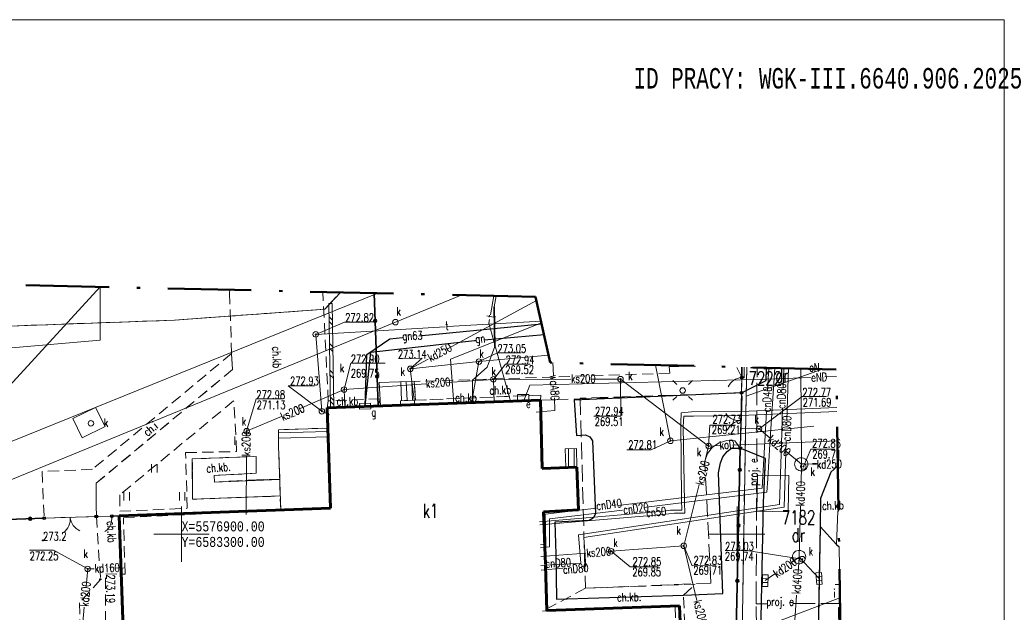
# Model space of a CAD drawing. Extents: x -581985 to 6583376, y 901253 to 5576946.
# Tile 5 of 5: x 6583285 to 6583374, y 5576893 to 5576946. Entities that reach past the tile are written whole.
import ezdxf
from ezdxf.enums import TextEntityAlignment as Align

# ---------------------------------------------------------------- set-up
doc = ezdxf.new("R2010")
doc.units = 0
doc.header["$MEASUREMENT"] = 0
for name, pattern in [('1.0_0.5', [1.5, 1, -0.5]), ('1.5_0.5', [2, 1.5, -0.5]), ('219-500', [0]), ('KLAS500', [2, 1.5, -0.5]), ('MZ2.0_0.5', [2.5, 2, -0.5]), ('ZAKRES500', [12.8, 7.5, -2.5, 0.3, -2.5])]:
    doc.linetypes.add(name, pattern=pattern)
for name, color, linetype, lineweight in [('BUD OGNIOODP', 7, 'Continuous', 0), ('CO PRZEW.', 7, 'Continuous', 0), ('DROGI', 7, 'Continuous', 0), ('ENN PRZEWÓD', 7, 'Continuous', 0), ('G OPISY', 7, 'Continuous', 0), ('G PRZEW.', 7, 'Continuous', 0), ('GRANICE DZIA£EK', 7, 'Continuous', 0), ('GRANICE PODZIA£U', 7, 'Continuous', 0), ('JEZDNIA', 7, 'Continuous', 0), ('JEZDNIA-ATR17', 7, 'Continuous', 0), ('K PRZEW.', 7, 'Continuous', 0), ('LATARNIA', 7, 'Continuous', 0), ('MOSTY', 7, 'Continuous', 0), ('MUR OPOROWY', 7, 'Continuous', 0), ('OBSZAR UTWARDZONY-ATR17', 7, 'Continuous', 0), ('OGRODZENIA', 7, 'Continuous', 0), ('OPIS U¯YTKÓW', 7, 'Continuous', 0), ('PIKIETA', 7, 'Continuous', 0), ('RAMKA SEK.', 7, 'Continuous', 0), ('SZKIC PODST.', 7, 'Continuous', 0), ('T PRZEW.', 7, 'Continuous', 0), ('W ELEM.', 7, 'Continuous', 0), ('W PRZEW.', 7, 'Continuous', 0), ('ZIELEÑ', 7, 'Continuous', 0)]:
    doc.layers.add(name, color=color, linetype=linetype, lineweight=lineweight)
doc.styles.add('MONOTXT', font='MONOTXT')
doc.styles.add('ROMANC', font='ROMANC')

# ---------------------------------------------------------------- blocks, each defined once
blk = doc.blocks.new('US150')
at = {"layer": 'T PRZEW.', "color": 7, "linetype": 'Continuous', "lineweight": 0}
blk.add_circle((0, 0), 0.25, dxfattribs=at)
blk = doc.blocks.new('PW010')
at = {"layer": 'T PRZEW.', "linetype": 'Continuous', "lineweight": 0}
h = blk.add_hatch(color=42, dxfattribs=at)
edge = h.paths.add_edge_path()
edge.add_arc((0, 0), 0.045, 0, 360)
at = {"layer": 'T PRZEW.', "color": 42, "linetype": 'Continuous', "lineweight": 0}
blk.add_arc((0, 0), 0.045, 0, 359.99943, dxfattribs=at)
blk = doc.blocks.new('US220')
at = {"layer": 'K PRZEW.', "color": 7, "linetype": 'Continuous', "lineweight": 0}
blk.add_circle((0, 0), 0.25, dxfattribs=at)
blk = doc.blocks.new('SM010')
at = {"layer": 'ENN PRZEWÓD', "color": 7, "linetype": 'Continuous', "lineweight": 0}
for p, q in [((-0.53, 0.531), (-0.883, 0.884)), ((0.531, 0.531), (0.884, 0.884)), ((-0.53, -0.53), (-0.883, -0.883)), ((0.531, -0.53), (0.884, -0.883))]:
    blk.add_line(p, q, dxfattribs=at)
blk.add_circle((0, 0), 0.25, dxfattribs=at)
blk = doc.blocks.new('US050')
at = {"layer": 'K PRZEW.', "color": 17, "linetype": 'Continuous', "lineweight": 0}
for p, q in [((-0.525, -0.25), (-0.525, 0.25)), ((-0.525, 0.25), (-0.175, 0.25)), ((-0.175, -0.25), (-0.175, 0.25)), ((-0.175, 0.25), (0.175, 0.25)), ((0.175, -0.25), (0.175, 0.25)), ((0.175, 0.25), (0.525, 0.25)), ((0.525, -0.25), (0.525, 0.25)), ((-0.525, -0.25), (-0.175, -0.25)), ((-0.175, -0.25), (0.175, -0.25)), ((0.175, -0.25), (0.525, -0.25))]:
    blk.add_line(p, q, dxfattribs=at)
blk = doc.blocks.new('US200')
at = {"layer": 'G PRZEW.', "color": 54, "linetype": 'Continuous', "lineweight": 0}
for p, q in [((-0.5, -0.25), (-0.5, 0.25)), ((-0.5, 0.25), (0.5, 0.25)), ((0.5, -0.25), (0.5, 0.25)), ((-0.5, -0.25), (0.5, -0.25))]:
    blk.add_line(p, q, dxfattribs=at)
blk = doc.blocks.new('US180')
at = {"layer": 'ENN PRZEWÓD', "color": 1, "linetype": 'Continuous', "lineweight": 0}
for p, q in [((-0.5, -0.25), (-0.5, 0.25)), ((-0.5, 0.25), (0.5, 0.25)), ((0.5, -0.25), (0.5, 0.25)), ((-0.5, -0.25), (0.5, -0.25))]:
    blk.add_line(p, q, dxfattribs=at)

msp = doc.modelspace()

# ---------------------------------------------------------------- linework, layer by layer
at = {"layer": 'BUD OGNIOODP', "color": 7, "linetype": 'Continuous', "lineweight": 60}
for p, q in [((6583313.1, 5576911.38), (6583332.3, 5576912.07)), ((6583332.3, 5576912.07), (6583332.46, 5576905.91)), ((6583313.4, 5576902.34), (6583313.1, 5576911.38)), ((6583332.46, 5576905.91), (6583335.59, 5576906.02)), ((6583335.59, 5576906.02), (6583335.74, 5576902.18)), ((6583294.38, 5576901.64), (6583313.4, 5576902.34)), ((6583335.74, 5576902.18), (6583332.59, 5576902.01)), ((6583332.59, 5576902.01), (6583332.744755, 5576897.276627)), ((6583295.3, 5576876.37), (6583294.38, 5576901.64)), ((6583332.747722, 5576897.185872), (6583332.88, 5576893.14)), ((6583332.88, 5576893.14), (6583344.82, 5576893.54)), ((6583344.82, 5576893.54), (6583345.72, 5576868.42))]:
    msp.add_line(p, q, dxfattribs=at)
at = {"layer": 'CO PRZEW.', "color": 215, "linetype": 'Continuous', "lineweight": 0}
for p, q in [((6583354.22, 5576914.951858), (6583354.161458, 5576913.139223)), ((6583352.637209, 5576911.01058), (6583352.26, 5576904.13)), ((6583354.429533, 5576908.382104), (6583354.24, 5576902.44)), ((6583352.757756, 5576904.972442), (6583352.68, 5576903.77)), ((6583339.282048, 5576902.574241), (6583352.26, 5576904.13)), ((6583341.606368, 5576902.410577), (6583352.68, 5576903.77)), ((6583334.308432, 5576896.93354), (6583332.37, 5576896.77))]:
    msp.add_line(p, q, dxfattribs=at)
for points in [[(6583352.85307, 5576914.984252), (6583352.8, 5576913.98), (6583352.741959, 5576912.921299)], [(6583353.387419, 5576914.971589), (6583352.96, 5576908.1), (6583352.757756, 5576904.972442)], [(6583354.639094, 5576914.941926), (6583354.61, 5576914.04), (6583354.48912, 5576910.250255)], [(6583358.984475, 5576911.398105), (6583350.36, 5576911.05), (6583345.9, 5576911.02), (6583344.98, 5576910.92), (6583344.93, 5576909.99), (6583345.01, 5576903.13), (6583345.03, 5576902.16), (6583344.01, 5576902.15), (6583343.4, 5576902.07), (6583332.23, 5576901.12)], [(6583332.24, 5576900.83), (6583343.36, 5576901.76), (6583344.36, 5576901.88), (6583345.3, 5576901.88), (6583345.27, 5576902.86), (6583345.16, 5576909.7), (6583345.22, 5576910.62), (6583346.09, 5576910.64), (6583350.34, 5576910.68), (6583358.990015, 5576911.047054)], [(6583354.103269, 5576911.337522), (6583354, 5576908.14), (6583353.83, 5576902.66)], [(6583332.3, 5576899.03), (6583332.78, 5576899.11), (6583332.74, 5576901.79), (6583337.345419, 5576902.342084)], [(6583332.3, 5576898.78), (6583333.12, 5576898.87), (6583333.13, 5576901.37), (6583339.684821, 5576902.174684)], [(6583353.83, 5576902.66), (6583335.74, 5576899.95), (6583335.94, 5576897.4), (6583332.35, 5576897.19)], [(6583354.24, 5576902.44), (6583336.2, 5576899.7), (6583336.4, 5576897.11), (6583336.096709, 5576897.084412)]]:
    msp.add_lwpolyline(points, dxfattribs=at)
at = {"layer": 'CO PRZEW.', "color": 7, "linetype": 'Continuous', "lineweight": 0}
msp.add_lwpolyline([(6583351.79, 5576902.07), (6583351.85, 5576905.32), (6583354.66, 5576905.27), (6583354.61, 5576902.02)], close=True, dxfattribs=at)
at = {"layer": 'DROGI', "color": 7, "linetype": 'Continuous', "lineweight": 25}
for p, q in [((6583352.62, 5576913.83), (6583352.641618, 5576914.989263)), ((6583350.4, 5576912.72), (6583352.62, 5576913.83)), ((6583352.57, 5576906.81), (6583350.29, 5576907.74)), ((6583352.37, 5576902.84), (6583352.57, 5576906.81)), ((6583358.44, 5576905.58), (6583357.51, 5576903.21)), ((6583359.067176, 5576906.157224), (6583358.44, 5576905.58)), ((6583351.4, 5576854.31), (6583352.37, 5576902.84)), ((6583357.51, 5576903.21), (6583357.49, 5576900.68)), ((6583357.49, 5576900.68), (6583357.14, 5576883.54))]:
    msp.add_line(p, q, dxfattribs=at)
for points in [[(6583350.4, 5576912.72), (6583335.34, 5576912.06), (6583335.54, 5576908.89), (6583336.36, 5576908.95), (6583336.75, 5576908.78), (6583336.98, 5576908.41), (6583337.25, 5576901.84), (6583337.06, 5576901.45), (6583336.68, 5576901.22), (6583333.61, 5576901.07), (6583333.68, 5576898.2), (6583333.76, 5576894.14), (6583345.18, 5576894.52), (6583348.72, 5576894.66), (6583348.33, 5576905.53), (6583348.52, 5576906.41), (6583348.72, 5576906.97), (6583349.1, 5576907.43), (6583349.5, 5576907.75), (6583350.29, 5576907.74)], [(6583357.49, 5576900.68), (6583358.96, 5576899.07), (6583359.182453, 5576898.851866)]]:
    msp.add_lwpolyline(points, dxfattribs=at)
at = {"layer": 'ENN PRZEWÓD', "color": 1, "linetype": 'Continuous', "lineweight": 0}
for p, q in [((6583292.664473, 5576922.269853), (6583292.67, 5576917.48)), ((6583292.67, 5576917.48), (6583292.664473, 5576922.269853)), ((6583292.67, 5576917.48), (6583284.35, 5576916.76)), ((6583284.35, 5576916.76), (6583292.67, 5576917.48)), ((6583357.911301, 5576914.160278), (6583358.940299, 5576914.197635)), ((6583359.235704, 5576895.477265), (6583358.82, 5576895.48))]:
    msp.add_line(p, q, dxfattribs=at)
at = {"layer": 'ENN PRZEWÓD', "color": 1, "linetype": 'Continuous', "lineweight": 35}
msp.add_line((6583351.25, 5576914.99), (6583352.330513, 5576914.996636), dxfattribs=at)
at = {"layer": 'ENN PRZEWÓD', "color": 1, "linetype": 'MZ2.0_0.5', "lineweight": 0}
for p, q in [((6583351.767252, 5576906.629196), (6583351.797973, 5576915.009256)), ((6583351.72, 5576893.74), (6583352.783189, 5576893.742881)), ((6583355.029088, 5576893.748968), (6583359.262795, 5576893.760441))]:
    msp.add_line(p, q, dxfattribs=at)
at = {"layer": 'ENN PRZEWÓD', "color": 1, "linetype": 'Continuous', "lineweight": 0}
for points in [[(6583351.250982, 5576915.022219), (6583351.25, 5576914.99), (6583352.330513, 5576914.996636)], [(6583330.78, 5576911.94), (6583331.35, 5576913.42), (6583352.67, 5576913.97), (6583356.599767, 5576914.112665)]]:
    msp.add_lwpolyline(points, dxfattribs=at)
at = {"layer": 'ENN PRZEWÓD', "color": 1, "linetype": 'MZ2.0_0.5', "lineweight": 0}
for points in [[(6583355.652274, 5576914.917915), (6583352.43, 5576914.87), (6583352.407373, 5576914.994814)], [(6583355.553487, 5576837.802106), (6583355.11, 5576839.21), (6583353.15, 5576840.62), (6583350.11, 5576848.74), (6583350.12, 5576863.94), (6583351.17, 5576864.68), (6583350.77, 5576864.97), (6583350.58, 5576869.66), (6583351.32, 5576871.16), (6583351.12, 5576881.84), (6583351.6, 5576883.49), (6583351.75, 5576891.48), (6583351.72, 5576893.74), (6583351.759735, 5576904.578834)], [(6583359.26773, 5576893.447731), (6583359.14, 5576893.39), (6583359.36, 5576846.75), (6583360.02732, 5576845.311062)]]:
    msp.add_lwpolyline(points, dxfattribs=at)
at = {"layer": 'G OPISY', "color": 211, "linetype": 'Continuous', "lineweight": 0}
msp.add_line((6583350.47, 5576912.47), (6583350.31, 5576907.98), dxfattribs=at)
at = {"layer": 'G PRZEW.', "color": 54, "linetype": 'Continuous', "lineweight": 25}
for p, q in [((6583321.3607, 5576917.850707), (6583332.409834, 5576918.949873)), ((6583327.229366, 5576917.513419), (6583332.626109, 5576917.979911))]:
    msp.add_line(p, q, dxfattribs=at)
for points in [[(6583316.52, 5576911.52), (6583316.67, 5576916.17), (6583318.74, 5576917.59), (6583319.897564, 5576917.705154)], [(6583316.52, 5576911.52), (6583317.04, 5576916.39), (6583326.38, 5576917.44), (6583326.447366, 5576917.445823)]]:
    msp.add_lwpolyline(points, dxfattribs=at)
at = {"layer": 'GRANICE DZIA£EK', "color": 7, "linetype": '219-500', "lineweight": 0}
for p, q in [((6583314.308526, 5576921.773206), (6583312.91, 5576920.26)), ((6583312.91, 5576920.26), (6583299.36, 5576919.27)), ((6583299.36, 5576919.27), (6583284.48, 5576918.74)), ((6583350.880801, 5576915.030992), (6583350.81, 5576912.43)), ((6583350.81, 5576912.43), (6583357.683754, 5576914.869772)), ((6583350.81, 5576912.43), (6583350.45, 5576890.93)), ((6583359.254638, 5576894.277365), (6583350.45, 5576890.93))]:
    msp.add_line(p, q, dxfattribs=at)
at = {"layer": 'GRANICE PODZIA£U', "color": 7, "linetype": 'Continuous', "lineweight": 0}
for p, q in [((6583300.000158, 5576897.500233), (6583300.000158, 5576902.500233)), ((6583350.000158, 5576897.500233), (6583350.000158, 5576902.500233)), ((6583297.500158, 5576900.000233), (6583302.500158, 5576900.000233)), ((6583347.500158, 5576900.000233), (6583352.500158, 5576900.000233))]:
    msp.add_line(p, q, dxfattribs=at)
at = {"layer": 'JEZDNIA', "color": 7, "linetype": '1.5_0.5', "lineweight": 0}
for p, q in [((6583352.641618, 5576914.989263), (6583352.62, 5576913.83)), ((6583352.62, 5576913.83), (6583350.4, 5576912.72)), ((6583350.4, 5576912.72), (6583350.29, 5576907.74)), ((6583350.29, 5576907.74), (6583352.57, 5576906.81)), ((6583352.57, 5576906.81), (6583352.37, 5576902.84)), ((6583357.51, 5576903.21), (6583358.44, 5576905.58)), ((6583358.44, 5576905.58), (6583359.067176, 5576906.157224)), ((6583352.37, 5576902.84), (6583351.4, 5576854.31)), ((6583357.49, 5576900.68), (6583357.51, 5576903.21)), ((6583357.14, 5576883.54), (6583357.49, 5576900.68))]:
    msp.add_line(p, q, dxfattribs=at)
at = {"layer": 'JEZDNIA-ATR17', "color": 7, "linetype": 'Continuous', "lineweight": 0}
for p, q in [((6583304.801952, 5576908.045647), (6583304.801952, 5576908.795647)), ((6583297.301952, 5576905.545647), (6583297.301952, 5576906.295647)), ((6583297.801952, 5576905.545647), (6583297.801952, 5576906.295647)), ((6583294.801952, 5576903.045647), (6583294.801952, 5576903.795647)), ((6583295.301952, 5576903.045647), (6583295.301952, 5576903.795647)), ((6583299.801952, 5576903.045647), (6583299.801952, 5576903.795647)), ((6583300.301952, 5576903.045647), (6583300.301952, 5576903.795647))]:
    msp.add_line(p, q, dxfattribs=at)
at = {"layer": 'K PRZEW.', "color": 17, "linetype": 'Continuous', "lineweight": 0}
for p, q in [((6583317.6803, 5576921.695836), (6583281.906213, 5576907.24159)), ((6583331.942015, 5576921.04797), (6583323.921932, 5576916.697427)), ((6583322.205374, 5576915.766269), (6583320.59, 5576914.89)), ((6583326.11, 5576911.8), (6583326.77, 5576915.54)), ((6583321, 5576911.65), (6583320.59, 5576914.89)), ((6583355.729449, 5576914.916086), (6583355.8, 5576906.29)), ((6583328.07, 5576913.94), (6583328.14, 5576911.86)), ((6583314.63, 5576913.02), (6583314.69, 5576911.47)), ((6583308.992737, 5576910.60954), (6583305.86, 5576909.27)), ((6583305.86, 5576909.27), (6583305.858323, 5576908.851256)), ((6583349.599206, 5576908.018908), (6583359.03167, 5576908.407304)), ((6583347.44, 5576907.93), (6583347.028456, 5576906.28015)), ((6583347.44, 5576907.93), (6583348.455546, 5576907.971817)), ((6583355.8, 5576906.29), (6583354.386815, 5576907.470121)), ((6583305.851031, 5576907.030642), (6583305.83, 5576901.78)), ((6583355.754269, 5576904.469481), (6583355.8, 5576906.29)), ((6583358.955892, 5576906.377571), (6583359.063653, 5576906.380449)), ((6583338.67, 5576898.46), (6583338.291295, 5576898.431926)), ((6583345.2, 5576898.95), (6583338.67, 5576898.46)), ((6583336.397836, 5576898.291559), (6583332.33, 5576897.99)), ((6583355.59, 5576897.93), (6583354.888815, 5576897.446503)), ((6583355.59, 5576897.93), (6583357.38, 5576896)), ((6583291.55, 5576896.87), (6583291.40652, 5576895.301505)), ((6583292.144915, 5576896.889593), (6583291.55, 5576896.87)), ((6583294.89, 5576896.98), (6583293.998574, 5576896.950642)), ((6583353.393347, 5576896.415314), (6583352.53, 5576895.82)), ((6583291.234245, 5576893.418225), (6583291.11, 5576892.06))]:
    msp.add_line(p, q, dxfattribs=at)
at = {"layer": 'K PRZEW.', "color": 17, "linetype": 'Continuous', "lineweight": 35}
for p, q in [((6583356.8, 5576906.32), (6583357.149582, 5576906.329335)), ((6583359.008911, 5576906.378987), (6583359.063653, 5576906.380449))]:
    msp.add_line(p, q, dxfattribs=at)
at = {"layer": 'K PRZEW.', "color": 17, "linetype": 'Continuous', "lineweight": 0}
for points in [[(6583325.167887, 5576921.524025), (6583319.25, 5576919.09), (6583272.6, 5576899.97), (6583250.041242, 5576891.236314)], [(6583320.59, 5576914.89), (6583326.77, 5576915.54), (6583333.038903, 5576916.128592)], [(6583342.667021, 5576915.225646), (6583344, 5576908.41), (6583356.92, 5576909.72)], [(6583321.982999, 5576913.52333), (6583314.63, 5576913.02), (6583310.670883, 5576911.327105)], [(6583335.030177, 5576913.952168), (6583328.07, 5576913.94), (6583323.889431, 5576913.65383)], [(6583347.44, 5576907.93), (6583339.51, 5576913.96), (6583336.915764, 5576913.955465)], [(6583352.984434, 5576908.641219), (6583351.98, 5576909.48), (6583350.36, 5576909.53)], [(6583355.8, 5576906.29), (6583356.8, 5576906.32), (6583357.224941, 5576906.331348)], [(6583346.575249, 5576904.463274), (6583345.2, 5576898.95), (6583346.38209, 5576894.033489)], [(6583355.491872, 5576896.491593), (6583355.59, 5576897.93), (6583355.705312, 5576902.520499)], [(6583354.36728, 5576871.829306), (6583354.36, 5576874.41), (6583354.77, 5576885.91), (6583355.35747, 5576894.521452)]]:
    msp.add_lwpolyline(points, dxfattribs=at)
at = {"layer": 'K PRZEW.', "color": 7, "linetype": 'Continuous', "lineweight": 0}
for points in [[(6583326.77, 5576915.54), (6583328.43, 5576916.33), (6583330.559915, 5576916.33)], [(6583314.63, 5576913.02), (6583315.23, 5576915.39), (6583318.339, 5576915.39)], [(6583320.59, 5576914.89), (6583321.654196, 5576915.851448), (6583319.517478, 5576915.807832)], [(6583328.07, 5576913.94), (6583329.17, 5576915.31), (6583331.388439, 5576915.31)], [(6583339.51, 5576913.96), (6583339.537507, 5576910.621245), (6583337.117346, 5576910.632149)], [(6583305.86, 5576909.27), (6583306.73, 5576912.18), (6583309.00137, 5576912.18)], [(6583351.98, 5576909.48), (6583355.87, 5576912.39), (6583358.053092, 5576912.39)], [(6583347.44, 5576907.93), (6583347.562314, 5576909.82549), (6583349.851655, 5576909.82549)], [(6583344, 5576908.41), (6583342.257511, 5576907.594999), (6583340.088088, 5576907.605903)], [(6583355.97, 5576906.09), (6583356.641232, 5576907.647524), (6583358.810846, 5576907.658429)], [(6583291.55, 5576896.87), (6583288.474081, 5576898.547172), (6583286.302757, 5576898.547172)], [(6583338.67, 5576898.46), (6583340.382519, 5576897.048597), (6583342.870267, 5576897.048597)], [(6583345.2, 5576898.95), (6583345.96882, 5576897.157918), (6583348.096499, 5576897.168832)], [(6583355.87, 5576897.75), (6583351.044095, 5576898.50328), (6583348.919, 5576898.53)]]:
    msp.add_lwpolyline(points, dxfattribs=at)
for points in [[(6583292.26, 5576911.42), (6583293.11, 5576909.69), (6583291.06, 5576908.68), (6583290.21, 5576910.41)], [(6583355.18, 5576906.31), (6583355.2, 5576906.43), (6583355.24, 5576906.55), (6583355.31, 5576906.66), (6583355.4, 5576906.75), (6583355.5, 5576906.82), (6583355.62, 5576906.86), (6583355.74, 5576906.88), (6583355.87, 5576906.88), (6583355.99, 5576906.85), (6583356.1, 5576906.79), (6583356.2, 5576906.71), (6583356.28, 5576906.62), (6583356.34, 5576906.51), (6583356.37, 5576906.39), (6583356.38, 5576906.26), (6583356.36, 5576906.14), (6583356.32, 5576906.02), (6583356.25, 5576905.91), (6583356.16, 5576905.82), (6583356.06, 5576905.75), (6583355.94, 5576905.71), (6583355.82, 5576905.69), (6583355.69, 5576905.69), (6583355.57, 5576905.72), (6583355.46, 5576905.78), (6583355.36, 5576905.86), (6583355.28, 5576905.95), (6583355.22, 5576906.06), (6583355.19, 5576906.18)], [(6583355.29, 5576897.41), (6583355.19, 5576897.48), (6583355.1, 5576897.57), (6583355.03, 5576897.68), (6583354.99, 5576897.8), (6583354.98, 5576897.93), (6583354.99, 5576898.05), (6583355.02, 5576898.17), (6583355.08, 5576898.28), (6583355.17, 5576898.38), (6583355.27, 5576898.46), (6583355.38, 5576898.51), (6583355.5, 5576898.54), (6583355.63, 5576898.54), (6583355.75, 5576898.52), (6583355.87, 5576898.47), (6583355.97, 5576898.4), (6583356.06, 5576898.31), (6583356.13, 5576898.2), (6583356.17, 5576898.08), (6583356.18, 5576897.95), (6583356.17, 5576897.83), (6583356.14, 5576897.71), (6583356.08, 5576897.6), (6583355.99, 5576897.5), (6583355.89, 5576897.42), (6583355.78, 5576897.37), (6583355.66, 5576897.34), (6583355.53, 5576897.34), (6583355.41, 5576897.36)]]:
    msp.add_lwpolyline(points, close=True, dxfattribs=at)
at = {"layer": 'LATARNIA', "color": 7, "linetype": '1.0_0.5', "lineweight": 0}
for p, q in [((6583304.69, 5576912), (6583294.43, 5576903.53)), ((6583304.96, 5576907.44), (6583304.69, 5576912)), ((6583300.37, 5576907.34), (6583304.96, 5576907.44)), ((6583300.51, 5576902.33), (6583300.37, 5576907.34)), ((6583294.43, 5576903.53), (6583294.43, 5576902.07)), ((6583294.43, 5576902.07), (6583300.51, 5576902.33))]:
    msp.add_line(p, q, dxfattribs=at)
at = {"layer": 'MOSTY', "color": 7, "linetype": '1.0_0.5', "lineweight": 0}
for p, q in [((6583304.33293, 5576922.002107), (6583304.32, 5576921.72)), ((6583304.32, 5576921.72), (6583304.51, 5576916.27)), ((6583313.21, 5576912.01), (6583312.709908, 5576921.809888)), ((6583304.51, 5576916.27), (6583291.97, 5576905.84)), ((6583304.51, 5576916.27), (6583304.59, 5576914.83)), ((6583304.59, 5576914.83), (6583304.51, 5576916.27)), ((6583346.2432, 5576915.140896), (6583343.88, 5576915.07)), ((6583304.59, 5576914.83), (6583292.32, 5576904.59)), ((6583292.32, 5576904.59), (6583304.59, 5576914.83)), ((6583343.95, 5576914.49), (6583320.95, 5576913.75)), ((6583343.88, 5576915.07), (6583343.95, 5576914.49)), ((6583350.42, 5576914.12), (6583349.974394, 5576915.052472)), ((6583350.649175, 5576915.036481), (6583350.63, 5576914.09)), ((6583352.62, 5576913.83), (6583352.641618, 5576914.989263)), ((6583320.95, 5576913.75), (6583321.06, 5576912.06)), ((6583350.42, 5576914.12), (6583350.4, 5576912.72)), ((6583350.4, 5576912.72), (6583350.42, 5576914.12)), ((6583350.4, 5576912.72), (6583352.62, 5576913.83)), ((6583350.63, 5576914.09), (6583350.42, 5576914.12)), ((6583321.06, 5576912.06), (6583332.33, 5576912.53)), ((6583332.33, 5576912.53), (6583332.3, 5576912.07)), ((6583335.88, 5576912.18), (6583350.4, 5576912.72)), ((6583313.1, 5576911.38), (6583313.21, 5576912.01)), ((6583332.3, 5576912.07), (6583335.88, 5576912.18)), ((6583313.16, 5576909.56), (6583313.1, 5576911.38)), ((6583308.72, 5576909.41), (6583313.16, 5576909.56)), ((6583308.74, 5576907.93), (6583308.72, 5576909.41)), ((6583308.85, 5576904.93), (6583308.74, 5576907.93)), ((6583300.97, 5576906.77), (6583306.72, 5576907)), ((6583306.72, 5576907), (6583300.97, 5576906.77)), ((6583301, 5576903.14), (6583300.97, 5576906.77)), ((6583300.97, 5576906.77), (6583301, 5576903.14)), ((6583306.72, 5576907), (6583306.72, 5576905.48)), ((6583306.72, 5576905.48), (6583306.72, 5576907)), ((6583291.97, 5576905.84), (6583287.45, 5576905.65)), ((6583287.45, 5576905.65), (6583287.63, 5576901.44)), ((6583306.72, 5576905.48), (6583302.93, 5576905.29)), ((6583302.93, 5576905.29), (6583306.72, 5576905.48)), ((6583292.32, 5576904.59), (6583292.33, 5576901.59)), ((6583292.33, 5576901.59), (6583292.32, 5576904.59)), ((6583302.93, 5576905.29), (6583302.96, 5576904.69)), ((6583302.96, 5576904.69), (6583302.93, 5576905.29)), ((6583302.96, 5576904.69), (6583306.76, 5576904.9)), ((6583306.76, 5576904.9), (6583302.96, 5576904.69)), ((6583306.76, 5576904.9), (6583308.85, 5576904.93)), ((6583308.85, 5576904.93), (6583306.76, 5576904.9)), ((6583308.87, 5576903.44), (6583308.85, 5576904.93)), ((6583308.87, 5576903.44), (6583301, 5576903.14)), ((6583301, 5576903.14), (6583308.87, 5576903.44)), ((6583308.93, 5576902.19), (6583308.87, 5576903.44)), ((6583294.77, 5576901.48), (6583308.93, 5576902.19)), ((6583287.63, 5576901.44), (6583292.33, 5576901.59)), ((6583292.33, 5576901.59), (6583292.71, 5576895.91)), ((6583294.91, 5576896.41), (6583294.77, 5576901.48)), ((6583292.71, 5576895.91), (6583290.8, 5576893.81)), ((6583293.14, 5576892.08), (6583293.17, 5576896.42)), ((6583293.17, 5576896.42), (6583294.91, 5576896.41)), ((6583336.35, 5576895.13), (6583332.48, 5576893.06)), ((6583346.24, 5576895.5), (6583336.35, 5576895.13)), ((6583345.18, 5576894.52), (6583346.24, 5576895.5)), ((6583346.34, 5576866.35), (6583345.18, 5576894.52)), ((6583290.8, 5576893.81), (6583291.03, 5576886.58)), ((6583332.48, 5576893.06), (6583344.43, 5576893.46)), ((6583344.43, 5576893.46), (6583345.23, 5576868.42))]:
    msp.add_line(p, q, dxfattribs=at)
for points in [[(6583319.7, 5576912.01), (6583319.71, 5576911.62), (6583332.3, 5576912.07), (6583332.33, 5576912.53), (6583321.06, 5576912.06)], [(6583317.69, 5576911.56), (6583317.87, 5576912.19), (6583313.21, 5576912.01), (6583313.1, 5576911.38)]]:
    msp.add_lwpolyline(points, close=True, dxfattribs=at)
at = {"layer": 'MOSTY', "color": 7, "linetype": 'Continuous', "lineweight": 0}
msp.add_lwpolyline([(6583359.131633, 5576902.072342), (6583359.067175, 5576906.157223), (6583358.44, 5576905.58), (6583357.51, 5576903.21), (6583357.49, 5576900.68), (6583358.96, 5576899.07), (6583359.06, 5576902.07), (6583359.131633, 5576902.072342)], close=True, dxfattribs=at)
at = {"layer": 'MUR OPOROWY', "color": 7, "linetype": 'Continuous', "lineweight": 0}
for p, q in [((6583313.260158, 5576920.768233), (6583313.560158, 5576920.772233)), ((6583313.260158, 5576920.768233), (6583313.400158, 5576911.428233)), ((6583313.560158, 5576920.772233), (6583313.700158, 5576911.432233)), ((6583313.278158, 5576919.568233), (6583313.582158, 5576919.272233)), ((6583313.284158, 5576919.144233), (6583313.589158, 5576918.848233)), ((6583313.314158, 5576917.168233), (6583313.618158, 5576916.872233)), ((6583313.320158, 5576916.744233), (6583313.625158, 5576916.448233)), ((6583313.350158, 5576914.768233), (6583313.654158, 5576914.473233)), ((6583313.356158, 5576914.344233), (6583313.661158, 5576914.049233)), ((6583313.386158, 5576912.368233), (6583313.690158, 5576912.073233)), ((6583313.392158, 5576911.944233), (6583313.697158, 5576911.649233)), ((6583313.400158, 5576911.428233), (6583313.700158, 5576911.432233))]:
    msp.add_line(p, q, dxfattribs=at)
for p in [(6583313.260158, 5576920.768233), (6583313.400158, 5576911.428233)]:
    msp.add_point(p, dxfattribs=at)
at = {"layer": 'OBSZAR UTWARDZONY-ATR17', "color": 7, "linetype": 'Continuous', "lineweight": 25}
for centre in [(6583287.53, 5576899.44), (6583292.69, 5576895.93)]:
    msp.add_circle(centre, 0.05, dxfattribs=at)
at = {"layer": 'OGRODZENIA', "color": 7, "linetype": 'Continuous', "lineweight": 35}
for p, q in [((6583317.348158, 5576921.703233), (6583317.690158, 5576911.560233)), ((6583350.420158, 5576914.120233), (6583350.439158, 5576915.041233)), ((6583293.720158, 5576901.610233), (6583294.380158, 5576901.640233))]:
    msp.add_line(p, q, dxfattribs=at)
at = {"layer": 'OGRODZENIA', "color": 7, "linetype": 'Continuous', "lineweight": 0}
for p, q in [((6583350.4, 5576912.72), (6583350.42, 5576914.12)), ((6583350.29, 5576907.74), (6583350.4, 5576912.72)), ((6583292.33, 5576901.59), (6583287.63, 5576901.44)), ((6583293.72, 5576901.61), (6583292.33, 5576901.59))]:
    msp.add_line(p, q, dxfattribs=at)
at = {"layer": 'OGRODZENIA', "color": 7, "linetype": 'Continuous', "lineweight": 35}
for points in [[(6583330.810158, 5576839.730233), (6583347.310158, 5576847.030233), (6583348.990158, 5576848.760233), (6583350.290158, 5576907.740233)], [(6583275.810158, 5576905.270233), (6583279.300158, 5576901.130233), (6583287.630158, 5576901.440233)]]:
    msp.add_lwpolyline(points, dxfattribs=at)
for centre in [(6583317.432011, 5576919.204891), (6583317.600648, 5576914.207735), (6583350.247062, 5576905.791928), (6583286.380332, 5576901.393494), (6583350.136882, 5576900.793142), (6583350.026702, 5576895.794356)]:
    msp.add_circle(centre, 0.125, dxfattribs=at)
at = {"layer": 'OGRODZENIA', "color": 7, "linetype": 'Continuous', "lineweight": 25}
for centre in [(6583350.420158, 5576914.120233), (6583350.400158, 5576912.720233), (6583350.290158, 5576907.740233), (6583287.630158, 5576901.440233), (6583292.330158, 5576901.590233), (6583293.720158, 5576901.610233)]:
    msp.add_circle(centre, 0.125, dxfattribs=at)
at = {"layer": 'OGRODZENIA', "color": 7, "linetype": 'Continuous', "lineweight": 0}
for centre, start, end in [((6583350.55933, 5576912.626485), 95.329701, 155.329701), ((6583350.20567, 5576911.723515), 215.329701, 275.329701), ((6583350.48433, 5576908.736485), 95.329701, 155.329701), ((6583288.487925, 5576901.361016), 305.892137, 5.892137), ((6583291.472075, 5576901.668984), 185.892137, 245.892137), ((6583292.227925, 5576901.456016), 305.892137, 5.892137)]:
    msp.add_arc(centre, 1.5, start, end, dxfattribs=at)
at = {"layer": 'OPIS U¯YTKÓW', "color": 94, "linetype": 'KLAS500', "lineweight": 0}
for p, q in [((6583312.91, 5576920.26), (6583314.308526, 5576921.773206)), ((6583314.308526, 5576921.773206), (6583312.91, 5576920.26)), ((6583299.36, 5576919.27), (6583312.91, 5576920.26)), ((6583312.91, 5576920.26), (6583299.36, 5576919.27)), ((6583284.48, 5576918.74), (6583299.36, 5576919.27)), ((6583299.36, 5576919.27), (6583284.48, 5576918.74)), ((6583350.880801, 5576915.030992), (6583350.81, 5576912.43)), ((6583350.81, 5576912.43), (6583350.880801, 5576915.030992)), ((6583350.81, 5576912.43), (6583350.45, 5576890.93)), ((6583350.45, 5576890.93), (6583350.81, 5576912.43))]:
    msp.add_line(p, q, dxfattribs=at)
at = {"layer": 'PIKIETA', "color": 7, "linetype": 'Continuous', "lineweight": 0}
msp.add_lwpolyline([(6583225.552184, 5576736.325018), (6583225.552184, 5576946.325018), (6583374.052184, 5576946.325018), (6583374.052184, 5576736.325018), (6583225.552184, 5576736.325018)], dxfattribs=at)
at = {"layer": 'RAMKA SEK.', "color": 7, "linetype": '1.5_0.5', "lineweight": 0}
for p, q in [((6583350.4, 5576912.72), (6583335.88, 5576912.24)), ((6583350.29, 5576907.74), (6583350.4, 5576912.72)), ((6583335.88, 5576912.24), (6583336.35, 5576895.13)), ((6583347.79, 5576907.82), (6583348.38, 5576908.23)), ((6583348.38, 5576908.23), (6583349.07, 5576908.43)), ((6583349.07, 5576908.43), (6583349.8, 5576908.42)), ((6583349.8, 5576908.42), (6583350.29, 5576907.74)), ((6583347.09, 5576906.57), (6583347.34, 5576907.25)), ((6583347.34, 5576907.25), (6583347.79, 5576907.82)), ((6583347.65, 5576895.6), (6583347.09, 5576906.57)), ((6583336.35, 5576895.13), (6583347.65, 5576895.6))]:
    msp.add_line(p, q, dxfattribs=at)
at = {"layer": 'RAMKA SEK.', "color": 7, "linetype": 'Continuous', "lineweight": 0}
msp.add_lwpolyline([(6583359.390254, 5576885.683099), (6583359.182452, 5576898.851867), (6583358.96, 5576899.07), (6583357.49, 5576900.68), (6583357.14, 5576883.54), (6583359.390254, 5576885.683099)], close=True, dxfattribs=at)
at = {"layer": 'SZKIC PODST.', "color": 5, "linetype": 'ZAKRES500', "lineweight": 50}
msp.add_lwpolyline([(6583358.93, 5576914.84), (6583333.19, 5576915.45), (6583331.87, 5576921.37), (6583247.76, 5576923.3), (6583241.8, 5576828.92), (6583360.14, 5576838.16)], close=True, dxfattribs=at)
at = {"layer": 'T PRZEW.', "color": 42, "linetype": 'Continuous', "lineweight": 0}
for p, q in [((6583327.797575, 5576919.735127), (6583328.115377, 5576921.456392)), ((6583323.942805, 5576918.693216), (6583332.355861, 5576919.191934))]:
    msp.add_line(p, q, dxfattribs=at)
at = {"layer": 'T PRZEW.', "color": 7, "linetype": 'Continuous', "lineweight": 0}
for points in [[(6583312.08, 5576917.99), (6583314.662969, 5576919.094222), (6583316.906, 5576919.09)], [(6583312.63, 5576911.07), (6583309.601986, 5576913.36336), (6583311.980622, 5576913.36336)]]:
    msp.add_lwpolyline(points, dxfattribs=at)
at = {"layer": 'T PRZEW.', "color": 42, "linetype": 'Continuous', "lineweight": 0}
for points in [[(6583329.6, 5576911.97), (6583327.66, 5576918.99), (6583327.723758, 5576919.335323)], [(6583313.33, 5576910.75), (6583312.63, 5576911.07), (6583312.08, 5576917.99), (6583323.730136, 5576918.680609)]]:
    msp.add_lwpolyline(points, dxfattribs=at)
at = {"layer": 'W ELEM.', "color": 7, "linetype": 'Continuous', "lineweight": 0}
for p, q in [((6583319.724, 5576913.731), (6583319.798, 5576912.014)), ((6583320.224, 5576913.739), (6583320.298, 5576912.032)), ((6583320.725, 5576913.747), (6583320.797, 5576912.05)), ((6583308.72, 5576909.41), (6583313.16, 5576909.56)), ((6583308.72, 5576909.41), (6583313.16, 5576909.56)), ((6583308.74, 5576907.93), (6583308.72, 5576909.41)), ((6583308.74, 5576907.93), (6583308.72, 5576909.41)), ((6583313.17, 5576909.254), (6583308.724, 5576909.135)), ((6583313.16, 5576909.56), (6583313.4, 5576902.34)), ((6583313.16, 5576909.56), (6583313.4, 5576902.34)), ((6583313.187, 5576908.754), (6583308.73, 5576908.635)), ((6583308.93, 5576902.19), (6583308.74, 5576907.93)), ((6583308.93, 5576902.19), (6583308.74, 5576907.93)), ((6583334.83, 5576907.699), (6583334.83, 5576905.997)), ((6583335.33, 5576907.713), (6583335.33, 5576906.012)), ((6583313.4, 5576902.34), (6583308.93, 5576902.19)), ((6583313.4, 5576902.34), (6583308.93, 5576902.19))]:
    msp.add_line(p, q, dxfattribs=at)
for points in [[(6583320.95, 5576913.75), (6583319.63, 5576913.73), (6583317.79, 5576913.65), (6583317.92, 5576911.55), (6583319.71, 5576911.62), (6583319.7, 5576912.01), (6583321.06, 5576912.06)], [(6583320.95, 5576913.75), (6583319.63, 5576913.73), (6583317.79, 5576913.65), (6583317.92, 5576911.55), (6583319.71, 5576911.62), (6583319.7, 5576912.01), (6583321.06, 5576912.06)], [(6583334.6, 5576905.99), (6583334.54, 5576907.69), (6583335.56, 5576907.72), (6583335.59, 5576906.02)], [(6583334.6, 5576905.99), (6583334.54, 5576907.69), (6583335.56, 5576907.72), (6583335.59, 5576906.02)]]:
    msp.add_lwpolyline(points, close=True, dxfattribs=at)
at = {"layer": 'W PRZEW.', "color": 5, "linetype": 'Continuous', "lineweight": 35}
msp.add_line((6583328.14, 5576920.48), (6583328.2, 5576916.91), dxfattribs=at)
at = {"layer": 'W PRZEW.', "color": 5, "linetype": 'Continuous', "lineweight": 0}
for p, q in [((6583324.21, 5576915.77), (6583332.389189, 5576919.042463)), ((6583324.52, 5576911.75), (6583324.21, 5576915.77)), ((6583333.41523, 5576915.4449), (6583333.467291, 5576914.291548))]:
    msp.add_line(p, q, dxfattribs=at)
for points in [[(6583254.08, 5576878.39), (6583254.08, 5576879.51), (6583255.03, 5576899.39), (6583276.31, 5576904.44), (6583292.675424, 5576922.269602)], [(6583326.19, 5576911.8), (6583326.18, 5576913.87), (6583327.5, 5576915.04), (6583328.2, 5576916.91), (6583328.14, 5576920.48), (6583328.317031, 5576921.451764)], [(6583333.558366, 5576912.273891), (6583333.61, 5576911.13), (6583332.23, 5576911.03), (6583331.93, 5576911)]]:
    msp.add_lwpolyline(points, dxfattribs=at)
at = {"layer": 'ZIELEÑ', "color": 7, "linetype": 'Continuous', "lineweight": 0}
for p, q in [((6583306.72, 5576907), (6583300.97, 5576906.77)), ((6583300.97, 5576906.77), (6583301, 5576903.14)), ((6583306.72, 5576905.48), (6583306.72, 5576907)), ((6583302.93, 5576905.29), (6583306.72, 5576905.48)), ((6583302.96, 5576904.69), (6583302.93, 5576905.29)), ((6583308.85, 5576904.93), (6583302.96, 5576904.69)), ((6583308.87, 5576903.44), (6583308.85, 5576904.93)), ((6583301, 5576903.14), (6583308.87, 5576903.44))]:
    msp.add_line(p, q, dxfattribs=at)

# ---------------------------------------------------------------- block references
at = {"layer": 'ENN PRZEWÓD', "color": 7, "linetype": 'Continuous', "lineweight": 0}
msp.add_blockref('SM010', (6583345.100158, 5576912.940233), dxfattribs=at)
at = {"layer": 'ENN PRZEWÓD', "color": 1, "linetype": 'Continuous', "lineweight": 0, "rotation": 359.723}
msp.add_blockref('US180', (6583330.750158, 5576912.330233), dxfattribs=at)
at = {"layer": 'G PRZEW.', "color": 54, "linetype": 'Continuous', "lineweight": 0, "rotation": 1.329}
msp.add_blockref('US200', (6583316.520158, 5576911.520233), dxfattribs=at)
at = {"layer": 'K PRZEW.', "color": 17, "linetype": 'Continuous', "lineweight": 0}
for name, p in [('US150', (6583319.250158, 5576919.090233)), ('US150', (6583320.590158, 5576914.890233)), ('US150', (6583326.770158, 5576915.540233)), ('PW010', (6583326.770158, 5576915.540233)), ('PW010', (6583320.590158, 5576914.890233)), ('US150', (6583328.070158, 5576913.940233)), ('PW010', (6583328.070158, 5576913.940233)), ('US150', (6583339.510158, 5576913.960233)), ('PW010', (6583339.510158, 5576913.960233)), ('US150', (6583314.630158, 5576913.020233)), ('PW010', (6583314.630158, 5576913.020233)), ('US150', (6583305.860158, 5576909.270233)), ('PW010', (6583305.860158, 5576909.270233)), ('US150', (6583351.980158, 5576909.480233)), ('PW010', (6583351.980158, 5576909.480233)), ('US150', (6583344.000158, 5576908.410233)), ('PW010', (6583344.000158, 5576908.410233)), ('US150', (6583347.440158, 5576907.930233)), ('PW010', (6583347.440158, 5576907.930233)), ('PW010', (6583355.970158, 5576906.090233)), ('US150', (6583345.200158, 5576898.950233)), ('US150', (6583338.670158, 5576898.460233)), ('PW010', (6583338.670158, 5576898.460233)), ('PW010', (6583345.200158, 5576898.950233)), ('PW010', (6583355.870158, 5576897.750233)), ('US150', (6583291.550158, 5576896.870233)), ('PW010', (6583291.550158, 5576896.870233))]:
    msp.add_blockref(name, p, dxfattribs=at)
at = {"layer": 'K PRZEW.', "color": 7, "linetype": 'Continuous', "lineweight": 0}
for p in [(6583291.840158, 5576909.980233), (6583355.970158, 5576906.090233), (6583355.870158, 5576897.750233)]:
    msp.add_blockref('US220', p, dxfattribs=at)
at = {"layer": 'K PRZEW.', "color": 17, "linetype": 'Continuous', "lineweight": 0}
for p, rotation in [((6583357.380158, 5576896.000233), 273.751), ((6583352.530158, 5576895.820233), 268.042)]:
    msp.add_blockref('US050', p, dxfattribs=dict(at, rotation=rotation))
at = {"layer": 'T PRZEW.', "color": 7, "linetype": 'Continuous', "lineweight": 0, "rotation": 1.937}
for p in [(6583312.080158, 5576917.990233), (6583312.630158, 5576911.070233)]:
    msp.add_blockref('US150', p, dxfattribs=at)
at = {"layer": 'T PRZEW.', "color": 42, "linetype": 'Continuous', "lineweight": 0}
for p in [(6583312.080158, 5576917.990233), (6583312.630158, 5576911.070233)]:
    msp.add_blockref('PW010', p, dxfattribs=at)

# ---------------------------------------------------------------- texts
at = {"layer": 'BUD OGNIOODP', "color": 7, "linetype": 'Continuous', "lineweight": 60, "style": 'ROMANC', "width": 0.704003}
msp.add_text('k1', height=1.249998, dxfattribs=at).set_placement((6583321.710158, 5576901.480233))
at = {"layer": 'CO PRZEW.', "color": 215, "linetype": 'Continuous', "lineweight": 0, "style": 'ROMANC', "width": 0.733336}
for s, rotation, p in [('cnD80', 88.15, (6583354.333158, 5576911.264233)), ('cnD40', 86.86, (6583353.010158, 5576910.970233)), ('cnD80', 88.172, (6583354.800158, 5576908.350233)), ('cnD40', 6.835, (6583337.374158, 5576902.171233)), ('cnD20', 7.002, (6583339.790158, 5576901.810233)), ('cnD80', 3.346, (6583332.771158, 5576896.972233)), ('cnD80', 4.824, (6583334.353158, 5576896.430233))]:
    msp.add_text(s, height=0.75, rotation=rotation, dxfattribs=at).set_placement(p)
msp.add_text('cn50', height=0.75, rotation=4.861, dxfattribs=at).set_placement((6583341.815381, 5576901.921884), align=Align.MIDDLE_LEFT)
at = {"layer": 'ENN PRZEWÓD', "color": 1, "linetype": 'Continuous', "lineweight": 0, "style": 'ROMANC', "width": 0.733336}
msp.add_text('eN', height=0.75, rotation=0.352, dxfattribs=at).set_placement((6583356.489854, 5576915.020226), align=Align.MIDDLE_LEFT)
msp.add_text('eND', height=0.75, rotation=2.08, dxfattribs=at).set_placement((6583356.680158, 5576913.740233))
msp.add_text('e', height=0.75, dxfattribs=at).set_placement((6583331.000158, 5576911.370233))
for rotation, p in [(89.79, (6583351.574903, 5576905.5936)), (0.155, (6583353.86714, 5576893.824994))]:
    msp.add_text('proj. e', height=0.75, rotation=rotation, dxfattribs=at).set_placement(p, align=Align.MIDDLE)
at = {"layer": 'G PRZEW.', "color": 54, "linetype": 'Continuous', "lineweight": 25, "style": 'ROMANC', "width": 0.733336}
for s, rotation, p in [('gn63', 2.538, (6583319.882158, 5576917.454233)), ('gn', 5.102428, (6583326.472158, 5576917.200233))]:
    msp.add_text(s, height=0.75, rotation=rotation, dxfattribs=at).set_placement(p)
at = {"layer": 'G PRZEW.', "color": 54, "linetype": 'Continuous', "lineweight": 0, "style": 'ROMANC', "width": 0.733336}
msp.add_text('g', height=0.75, dxfattribs=at).set_placement((6583317.086158, 5576910.609233))
at = {"layer": 'GRANICE DZIA£EK', "color": 7, "linetype": 'Continuous', "lineweight": 0, "style": 'ROMANC', "width": 0.704003}
for s, p in [('7222', (6583351.028158, 5576914.654233)), ('7182', (6583354.029158, 5576902.121233))]:
    msp.add_text(s, height=1.249998, dxfattribs=at).set_placement(p, align=Align.TOP_LEFT)
at = {"layer": 'GRANICE PODZIA£U', "color": 7, "linetype": 'Continuous', "lineweight": 0, "style": 'MONOTXT', "width": 0.8}
for s, p in [('X=5576900.00', (6583300.000158, 5576900.700233)), ('Y=6583300.00', (6583300.000158, 5576899.300233))]:
    msp.add_text(s, height=0.9, dxfattribs=at).set_placement(p, align=Align.MIDDLE_LEFT)
at = {"layer": 'K PRZEW.', "color": 17, "linetype": 'Continuous', "lineweight": 0, "style": 'ROMANC', "width": 0.733336}
for s, p in [('k', (6583319.345158, 5576919.687233)), ('273.05', (6583328.430158, 5576916.338233)), ('272.90', (6583315.230158, 5576915.397233)), ('273.14', (6583319.471158, 5576915.832233)), ('k', (6583326.802158, 5576915.883233)), ('272.94', (6583329.170158, 5576915.317233)), ('k', (6583314.240158, 5576914.580233)), ('269.52', (6583329.127158, 5576914.423233)), ('269.75', (6583315.230158, 5576914.122233)), ('k', (6583319.713158, 5576914.259233)), ('k', (6583327.901158, 5576914.284233)), ('k', (6583340.189158, 5576913.867233)), ('272.98', (6583306.730158, 5576912.188233)), ('272.77', (6583355.870158, 5576912.397233)), ('271.13', (6583306.763158, 5576911.261233)), ('271.69', (6583355.903158, 5576911.503233)), ('272.94', (6583337.209158, 5576910.696233)), ('272.73', (6583347.790158, 5576909.975233)), ('k', (6583351.570158, 5576909.980233)), ('k', (6583305.415158, 5576909.786233)), ('269.51', (6583337.187158, 5576909.759233)), ('k', (6583343.012158, 5576908.853233)), ('269.21', (6583347.724158, 5576909.037233)), ('272.81', (6583340.204158, 5576907.670233)), ('272.86', (6583356.753158, 5576907.808233)), ('k', (6583346.380158, 5576907.010233)), ('269.71', (6583356.764158, 5576906.827233)), ('k', (6583344.543158, 5576899.978233)), ('k', (6583338.859158, 5576898.851233)), ('273.03', (6583348.919158, 5576898.538233)), ('272.25', (6583286.328158, 5576897.663233)), ('k', (6583291.180158, 5576897.860233)), ('269.74', (6583348.898158, 5576897.633233)), ('272.85', (6583340.591158, 5576897.149233)), ('272.83', (6583346.081158, 5576897.260233)), ('269.85', (6583340.569158, 5576896.223233)), ('269.71', (6583346.059158, 5576896.378233))]:
    msp.add_text(s, height=0.75, dxfattribs=at).set_placement(p)
for s, rotation, p in [('kd250', 28.477, (6583322.241356, 5576915.826861)), ('kd200', 320.135, (6583352.939526, 5576908.680067)), ('kd250', 1.529, (6583357.171152, 5576906.279099)), ('kd400', 88.561, (6583355.672276, 5576902.52265)), ('kd200', 34.588, (6583353.380281, 5576896.359954)), ('kd400', 86.097, (6583355.310028, 5576894.613758))]:
    msp.add_text(s, height=0.75, rotation=rotation, dxfattribs=at).set_placement(p, align=Align.MIDDLE_LEFT)
for s, rotation, p in [('ks200', 0.097, (6583335.050158, 5576913.634233)), ('ks200', 3.913, (6583322.008158, 5576913.188233)), ('ks200', 23.153, (6583309.117158, 5576910.196233)), ('ks200', 89.77, (6583306.183158, 5576907.030233)), ('koD', 5.792, (6583348.459158, 5576907.625233)), ('ks200', 75.991, (6583346.988158, 5576904.363233)), ('ks200', 4.24, (6583336.476158, 5576897.932233)), ('kd160', 1.885, (6583292.189158, 5576896.543233)), ('kd200', 84.774, (6583291.610158, 5576893.450233)), ('ks200', 283.516, (6583346.073158, 5576893.980233))]:
    msp.add_text(s, height=0.75, rotation=rotation, dxfattribs=at).set_placement(p)
at = {"layer": 'K PRZEW.', "color": 7, "linetype": 'Continuous', "lineweight": 0, "style": 'ROMANC', "width": 0.733336}
for p in [(6583293.010158, 5576909.680233), (6583356.610158, 5576905.260233), (6583356.440158, 5576898.080233)]:
    msp.add_text('k', height=0.75, dxfattribs=at).set_placement(p)
at = {"layer": 'MOSTY', "color": 7, "linetype": 'Continuous', "lineweight": 0, "style": 'ROMANC', "width": 0.733336}
for s, rotation, p in [('ch.kb', 272, (6583308.163158, 5576916.896233)), ('ch.kb', 2.1, (6583327.723158, 5576912.566233)), ('ch.kb.', 0.888, (6583313.960158, 5576911.580233)), ('ch.i', 39.847, (6583296.940158, 5576908.770233)), ('ch.kb.', 4.647, (6583302.260158, 5576905.540233)), ('ch.kb', 1.872, (6583357.659158, 5576902.184233)), ('ch.kb', 272.6, (6583293.280158, 5576901.170233)), ('ch.kb.', 1.277, (6583339.200158, 5576893.940233))]:
    msp.add_text(s, height=0.75, rotation=rotation, dxfattribs=at).set_placement(p)
msp.add_text('ch.kb.', height=0.75, dxfattribs=at).set_placement((6583324.622158, 5576911.920233))
at = {"layer": 'OBSZAR UTWARDZONY-ATR17', "color": 7, "linetype": 'Continuous', "lineweight": 0, "style": 'ROMANC', "width": 0.733336}
msp.add_text('273.2', height=0.75, dxfattribs=at).set_placement((6583287.530158, 5576899.440233))
msp.add_text('273.19', height=0.75, rotation=269.826142, dxfattribs=at).set_placement((6583293.248158, 5576896.378233))
at = {"layer": 'OPIS U¯YTKÓW', "color": 94, "linetype": 'Continuous', "lineweight": 0, "style": 'ROMANC', "width": 0.704003}
for p in [(6583353.437158, 5576913.664233), (6583354.916158, 5576899.301233)]:
    msp.add_text('dr', height=1.249998, dxfattribs=at).set_placement(p)
at = {"layer": 'PIKIETA', "color": 7, "linetype": 'Continuous', "lineweight": 0, "style": 'MONOTXT', "width": 0.800412}
msp.add_text('ID PRACY: WGK-III.6640.906.2025', height=1.844538, dxfattribs=at).set_placement((6583340.661158, 5576941.049233), align=Align.MIDDLE_LEFT)
at = {"layer": 'RAMKA SEK.', "color": 7, "linetype": 'Continuous', "lineweight": 0, "style": 'ROMANC', "width": 0.733336}
msp.add_text('i', height=0.75, dxfattribs=at).set_placement((6583358.660158, 5576894.300233))
at = {"layer": 'T PRZEW.', "color": 42, "linetype": 'Continuous', "lineweight": 0, "style": 'ROMANC', "width": 0.733336}
for s, p in [('272.82', (6583314.732158, 5576919.130233)), ('272.93', (6583309.764158, 5576913.418233))]:
    msp.add_text(s, height=0.75, dxfattribs=at).set_placement(p)
msp.add_text('t', height=0.75, rotation=79.539, dxfattribs=at).set_placement((6583327.813391, 5576919.47732), align=Align.MIDDLE_LEFT)
msp.add_text('t', height=0.75, rotation=3.392, dxfattribs=at).set_placement((6583323.763158, 5576918.381233))
at = {"layer": 'W PRZEW.', "color": 5, "linetype": 'Continuous', "lineweight": 0, "style": 'ROMANC', "width": 0.733336}
msp.add_text('woA80', height=0.75, rotation=272.585, dxfattribs=at).set_placement((6583333.151158, 5576914.340233))

doc.saveas('drawing.dxf')
